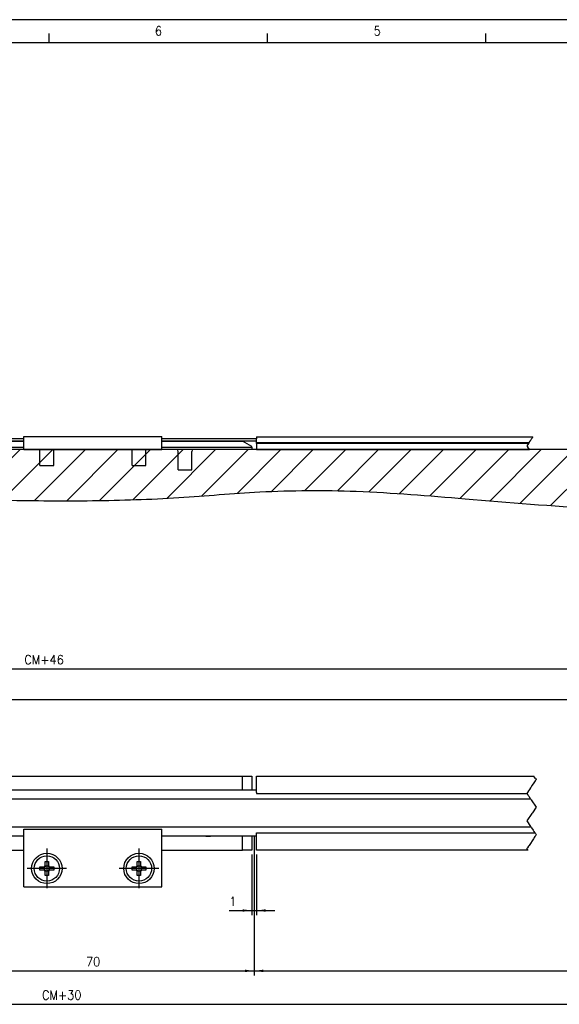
# Model space of a CAD drawing. Header units: millimetres. Extents: x -85 to 1708, y -72 to 348.
# Tile 4 of 6: x 212 to 329, y 134 to 348. Entities that reach past the tile are written whole.
import ezdxf

# ---------------------------------------------------------------- set-up
doc = ezdxf.new("R2010")
doc.units = ezdxf.units.MM
doc.linetypes.add('DOT_CENTER', pattern=[14, 12, -1, 0, -1])
doc.layers.add('1', color=7, linetype='Continuous')
doc.styles.add('CONVERTER_11', font='txt.shx', dxfattribs={"width": 0.9})
doc.dimstyles.new('ME10_DIM_21', dxfattribs={"dimtxt": 2, "dimasz": 2, "dimexe": 1, "dimexo": 1, "dimgap": 1, "dimtad": 1, "dimdsep": 46, "dimtxsty": 'CONVERTER_11', "dimsah": 1, "dimcen": 0.09, "dimclrd": 2, "dimclre": 2, "dimclrt": 2, "dimadec": 0, "dimazin": 0, "dimtfac": 1, "dimtdec": 4, "dimtix": 1, "dimtmove": 0, "dimatfit": 3, "dimfxl": 1, "dimtolj": 1, "dimtzin": 0, "dimarcsym": 0})
doc.dimstyles.new('ME10_DIM_22', dxfattribs={"dimtxt": 2, "dimasz": 2, "dimexe": 1, "dimexo": 1, "dimgap": 1, "dimtad": 1, "dimdsep": 46, "dimtxsty": 'CONVERTER_11', "dimsah": 1, "dimcen": 0.09, "dimclrd": 2, "dimclre": 2, "dimclrt": 2, "dimadec": 0, "dimazin": 0, "dimtfac": 1, "dimtdec": 4, "dimtix": 1, "dimtmove": 0, "dimatfit": 3, "dimfxl": 1, "dimtolj": 1, "dimtzin": 0, "dimarcsym": 0})
doc.dimstyles.new('ME10_DIM_24', dxfattribs={"dimtxt": 2, "dimasz": 2, "dimexe": 1, "dimexo": 1, "dimgap": 1, "dimtad": 1, "dimdsep": 46, "dimtxsty": 'CONVERTER_11', "dimsah": 1, "dimcen": 0.09, "dimclrd": 2, "dimclre": 2, "dimclrt": 2, "dimadec": 0, "dimazin": 0, "dimtfac": 1, "dimtdec": 4, "dimtix": 1, "dimtmove": 0, "dimatfit": 3, "dimfxl": 1, "dimtolj": 1, "dimtzin": 0, "dimarcsym": 0})
doc.dimstyles.new('ME10_DIM_27', dxfattribs={"dimtxt": 2, "dimasz": 2, "dimexe": 1, "dimexo": 1, "dimgap": 1, "dimtad": 1, "dimdsep": 46, "dimtxsty": 'CONVERTER_11', "dimsah": 1, "dimcen": 0.09, "dimclrd": 2, "dimclre": 2, "dimclrt": 2, "dimadec": 0, "dimazin": 0, "dimtfac": 1, "dimtdec": 4, "dimtix": 1, "dimtmove": 0, "dimatfit": 3, "dimfxl": 1, "dimtolj": 1, "dimtzin": 0, "dimarcsym": 0})
doc.dimstyles.new('ME10_DIM_28', dxfattribs={"dimtxt": 2, "dimasz": 2, "dimexe": 1, "dimexo": 1, "dimgap": 1, "dimtad": 1, "dimdsep": 46, "dimtxsty": 'CONVERTER_11', "dimsah": 1, "dimcen": 0.09, "dimclrd": 2, "dimclre": 2, "dimclrt": 2, "dimadec": 0, "dimazin": 0, "dimtfac": 1, "dimtdec": 4, "dimtix": 1, "dimtmove": 0, "dimatfit": 3, "dimfxl": 1, "dimtolj": 1, "dimtzin": 0, "dimarcsym": 0})
doc.dimstyles.new('ME10_DIM_29', dxfattribs={"dimtxt": 2, "dimasz": 2, "dimexe": 1, "dimexo": 1, "dimgap": 1, "dimtad": 1, "dimdsep": 46, "dimtxsty": 'CONVERTER_11', "dimsah": 1, "dimcen": 0.09, "dimclrd": 2, "dimclre": 2, "dimclrt": 2, "dimadec": 0, "dimazin": 0, "dimtfac": 1, "dimtdec": 4, "dimtix": 1, "dimtmove": 0, "dimatfit": 3, "dimfxl": 1, "dimtolj": 1, "dimtzin": 0, "dimarcsym": 0})

# ---------------------------------------------------------------- blocks, each defined once
blk = doc.blocks.new('Regla_64__5', base_point=(32.99, 250.26))
at = {"color": 7, "linetype": 'Continuous'}
for p, q in [((212.99, 257.01), (192.49, 257.01)), ((212.99, 256.51), (192.49, 256.51)), ((212.99, 257.51), (242.99, 257.51)), ((212.99, 257.01), (212.99, 257.51)), ((212.99, 256.51), (212.99, 257.01)), ((212.99, 256.46), (212.99, 256.51)), ((242.99, 257.01), (242.99, 257.51)), ((263.49, 257.01), (242.99, 257.01)), ((242.99, 256.51), (242.99, 257.01)), ((242.99, 256.46), (242.99, 256.51)), ((263.49, 256.51), (242.99, 256.51)), ((263.49, 257.41), (323.52, 257.41)), ((263.49, 257.41), (263.49, 257.01)), ((263.49, 256.46), (263.49, 257.01)), ((193.49, 255.21), (212.99, 255.21)), ((212.99, 254.71), (193.49, 254.71)), ((195.49, 256.46), (212.99, 256.46)), ((212.99, 254.71), (212.99, 256.46)), ((212.99, 254.71), (242.99, 254.71)), ((216.49, 251.23), (216.49, 254.71)), ((219.49, 251.23), (219.49, 254.71)), ((236.49, 251.23), (236.49, 254.71)), ((239.49, 251.23), (239.49, 254.71)), ((242.99, 256.46), (260.49, 256.46)), ((242.99, 254.71), (242.99, 256.46)), ((242.99, 255.21), (262.49, 255.21)), ((262.49, 254.71), (242.99, 254.71)), ((262.49, 255.31), (260.49, 256.46)), ((262.49, 255.21), (262.49, 255.31)), ((262.49, 255.21), (262.49, 254.71)), ((263.49, 256.16), (263.49, 256.46)), ((263.49, 256.16), (322.68, 256.16)), ((263.49, 256.06), (263.49, 256.16)), ((263.49, 255.96), (263.49, 256.06)), ((322.62, 256.06), (263.49, 256.06)), ((322.55, 255.96), (263.49, 255.96)), ((263.49, 255.96), (263.49, 254.71)), ((263.49, 254.71), (322.76, 254.71)), ((246.49, 250.26), (246.49, 254.27)), ((249.49, 250.26), (249.49, 254.27)), ((216.49, 251.23), (219.49, 251.23)), ((236.49, 251.23), (239.49, 251.23)), ((246.49, 250.26), (249.49, 250.26))]:
    blk.add_line(p, q, dxfattribs=at)
at = {"color": 2, "linetype": 'DOT_CENTER'}
for p, q in [((322.92, 256.51), (322.88, 256.46)), ((323.18, 256.91), (322.92, 256.51)), ((323.18, 256.91), (323.25, 257.01)), ((323.25, 257.01), (323.3, 257.09)), ((323.3, 257.09), (323.35, 257.16)), ((323.42, 257.26), (323.35, 257.16)), ((323.42, 257.26), (323.49, 257.38)), ((323.49, 257.38), (323.52, 257.41)), ((322.55, 255.96), (322.24, 255.5)), ((322.24, 255.5), (322.43, 255.21)), ((322.76, 254.71), (322.43, 255.21)), ((322.62, 256.06), (322.55, 255.96)), ((322.68, 256.16), (322.62, 256.06)), ((322.88, 256.46), (322.68, 256.16))]:
    blk.add_line(p, q, dxfattribs=at)
at = {"color": 7, "linetype": 'Continuous'}
for centre, start, end in [((245.69, 254.27), 0, 33.3457), ((250.29, 254.27), 146.6543, 180)]:
    blk.add_arc(centre, 0.8, start, end, dxfattribs=at)
blk = doc.blocks.new('EXG_EXGA-940__7', base_point=(24.99, 250.26))
blk.add_blockref('Regla_64__5', (32.99, 250.26))
blk = doc.blocks.new('Alzado1', base_point=(164, 260))
at = {"layer": '1', "linetype": 'Continuous'}
h = blk.add_hatch(dxfattribs=at)
h.set_pattern_fill('_USER', color=3, scale=5, angle=45, pattern_type=0)
h.set_pattern_definition([(45, (0, 0), (-3.535534, 3.535534), [])])
edge = h.paths.add_edge_path()
edge.add_spline(control_points=[(0.897, 254.714), (35.601, 252.773), (105.003, 248.891), (180.651, 243.826), (227.918, 243.452), (243.358, 243.935), (255.436, 244.876), (264.772, 245.555), (274.697, 245.842), (285.636, 245.666), (297.005, 244.964), (314.334, 243.495), (337.198, 241.644), (373.075, 240.463), (416.337, 244.206), (449.377, 251.212), (465.897, 254.714)], knot_values=[0, 0, 0, 0, 104.2854823, 208.5535746, 227.3212247, 246.0758028, 254.8693593, 263.6639579, 274.1541942, 284.6437785, 296.4763741, 308.3160199, 336.8205908, 365.2863958, 415.9256261, 466.5647362, 466.5647362, 466.5647362, 466.5647362], degree=3, periodic=0)
edge.add_line((465.897, 254.714), (0.897, 254.714))
at = {"layer": '1', "color": 7, "linetype": 'Continuous'}
blk.add_line((0.897, 254.714), (465.897, 254.714), dxfattribs=at)
blk.add_open_spline([(0.897, 254.714), (35.601, 252.773), (105.003, 248.891), (180.651, 243.826), (227.918, 243.452), (243.358, 243.935), (255.436, 244.876), (264.772, 245.555), (274.697, 245.842), (285.636, 245.666), (297.005, 244.964), (314.334, 243.495), (337.198, 241.644), (373.075, 240.463), (416.337, 244.206), (449.377, 251.212), (465.897, 254.714)], degree=3, knots=[0, 0, 0, 0, 104.2854823, 208.5535746, 227.3212247, 246.0758028, 254.8693593, 263.6639579, 274.1541942, 284.6437785, 296.4763741, 308.3160199, 336.8205908, 365.2863958, 415.9256261, 466.5647362, 466.5647362, 466.5647362, 466.5647362], dxfattribs=at)
blk.add_blockref('EXG_EXGA-940__7', (24.99, 250.256))
blk = doc.blocks.new('Regla_64__19', base_point=(32.99, 159.73))
at = {"color": 7, "linetype": 'Continuous'}
for p, q in [((195.49, 183.73), (260.49, 183.73)), ((260.49, 180.73), (260.49, 183.73)), ((260.49, 183.73), (262.49, 183.73)), ((262.49, 183.73), (262.49, 180.73)), ((263.49, 183.73), (323.77, 183.73)), ((263.49, 180.73), (263.49, 183.73)), ((263.49, 180.73), (192.49, 180.73)), ((263.49, 180.18), (263.49, 180.73)), ((263.49, 180.18), (263.49, 180.03)), ((263.49, 180.03), (322.24, 180.03)), ((323.1, 178.73), (162.6, 178.73)), ((162.6, 172.73), (323.1, 172.73)), ((212.99, 159.73), (212.99, 172.23)), ((212.99, 172.23), (242.99, 172.23)), ((242.99, 159.73), (242.99, 172.23)), ((263.49, 171.43), (323.97, 171.43)), ((263.49, 171.28), (263.49, 171.43)), ((263.49, 170.73), (263.49, 171.28)), ((212.99, 170.73), (192.49, 170.73)), ((263.49, 170.73), (242.99, 170.73)), ((260.49, 167.73), (260.49, 170.73)), ((262.49, 170.73), (262.49, 167.73)), ((263.49, 167.73), (263.49, 170.73)), ((195.49, 167.73), (212.99, 167.73)), ((242.99, 167.73), (260.49, 167.73)), ((262.49, 167.73), (260.49, 167.73)), ((322.44, 167.73), (263.49, 167.73)), ((217.62, 165.23), (218.36, 165.23)), ((217.62, 164.32), (217.62, 165.23)), ((218.36, 165.23), (218.36, 164.32)), ((237.62, 165.23), (238.36, 165.23)), ((237.62, 164.32), (237.62, 165.23)), ((238.36, 165.23), (238.36, 164.32)), ((216.49, 164.1), (217.4, 164.1)), ((216.49, 163.36), (216.49, 164.1)), ((217.4, 163.36), (216.49, 163.36)), ((217.4, 164.1), (217.49, 164.1)), ((217.4, 163.36), (217.49, 163.36)), ((217.49, 163.98), (217.49, 164.1)), ((217.49, 164.1), (217.57, 164.1)), ((217.49, 163.36), (217.49, 163.49)), ((217.49, 163.36), (217.57, 163.36)), ((217.62, 164.32), (217.62, 164.23)), ((217.62, 164.23), (217.74, 164.23)), ((217.62, 164.23), (217.62, 164.15)), ((217.62, 163.24), (217.62, 163.32)), ((217.74, 163.24), (217.62, 163.24)), ((217.62, 163.14), (217.62, 163.24)), ((217.62, 162.23), (217.62, 163.14)), ((218.24, 164.23), (218.36, 164.23)), ((218.36, 163.24), (218.24, 163.24)), ((218.36, 164.23), (218.36, 164.32)), ((218.36, 164.15), (218.36, 164.23)), ((218.36, 163.24), (218.36, 163.32)), ((218.36, 163.14), (218.36, 163.24)), ((218.36, 163.14), (218.36, 162.23)), ((218.49, 164.1), (218.41, 164.1)), ((218.41, 163.36), (218.49, 163.36)), ((218.49, 164.1), (218.49, 163.98)), ((218.58, 164.1), (218.49, 164.1)), ((218.49, 163.49), (218.49, 163.36)), ((218.49, 163.36), (218.58, 163.36)), ((218.58, 164.1), (219.49, 164.1)), ((219.49, 163.36), (218.58, 163.36)), ((219.49, 164.1), (219.49, 163.36)), ((236.49, 164.1), (237.4, 164.1)), ((236.49, 163.36), (236.49, 164.1)), ((237.4, 163.36), (236.49, 163.36)), ((237.49, 164.1), (237.4, 164.1)), ((237.49, 163.36), (237.4, 163.36)), ((237.49, 163.98), (237.49, 164.1)), ((237.57, 164.1), (237.49, 164.1)), ((237.49, 163.36), (237.49, 163.49)), ((237.57, 163.36), (237.49, 163.36)), ((237.62, 164.32), (237.62, 164.23)), ((237.62, 164.23), (237.74, 164.23)), ((237.62, 164.23), (237.62, 164.15)), ((237.62, 163.24), (237.62, 163.32)), ((237.74, 163.24), (237.62, 163.24)), ((237.62, 163.14), (237.62, 163.24)), ((237.62, 162.23), (237.62, 163.14)), ((238.24, 164.23), (238.36, 164.23)), ((238.36, 163.24), (238.24, 163.24)), ((238.36, 164.32), (238.36, 164.23)), ((238.36, 164.23), (238.36, 164.15)), ((238.36, 163.32), (238.36, 163.24)), ((238.36, 163.24), (238.36, 163.14)), ((238.36, 163.14), (238.36, 162.23)), ((238.41, 164.1), (238.49, 164.1)), ((238.49, 163.36), (238.41, 163.36)), ((238.49, 164.1), (238.49, 163.98)), ((238.49, 164.1), (238.58, 164.1)), ((238.49, 163.49), (238.49, 163.36)), ((238.58, 163.36), (238.49, 163.36)), ((238.58, 164.1), (239.49, 164.1)), ((239.49, 163.36), (238.58, 163.36)), ((239.49, 164.1), (239.49, 163.36)), ((218.36, 162.23), (217.62, 162.23)), ((238.36, 162.23), (237.62, 162.23)), ((212.99, 159.73), (242.99, 159.73))]:
    blk.add_line(p, q, dxfattribs=at)
at = {"color": 2, "linetype": 'DOT_CENTER'}
for p, q in [((323.4, 181.77), (323.1, 181.32)), ((323.76, 182.3), (323.4, 181.77)), ((324.05, 182.75), (323.76, 182.3)), ((323.84, 183.63), (323.77, 183.73)), ((324.1, 183.23), (323.84, 183.63)), ((324.05, 182.75), (324.14, 182.88)), ((324.1, 183.23), (324.24, 183.03)), ((324.24, 183.03), (324.14, 182.88)), ((322.34, 180.18), (322.24, 180.03)), ((322.24, 180.03), (322.44, 179.73)), ((322.61, 180.58), (322.34, 180.18)), ((322.44, 179.73), (322.54, 179.58)), ((322.54, 179.58), (322.64, 179.43)), ((322.78, 180.83), (322.61, 180.58)), ((323.01, 181.19), (322.78, 180.83)), ((323.01, 181.19), (323.1, 181.32)), ((322.64, 179.43), (322.97, 178.93)), ((322.97, 178.93), (323.07, 178.78)), ((323.07, 178.78), (323.1, 178.73)), ((323.1, 178.73), (323.17, 178.63)), ((323.17, 178.63), (324.24, 177.03)), ((323.31, 175.63), (322.24, 174.03)), ((323.38, 175.73), (323.31, 175.63)), ((323.44, 175.83), (323.38, 175.73)), ((324.24, 177.03), (323.44, 175.83)), ((322.24, 174.03), (323.04, 172.83)), ((323.04, 172.83), (323.1, 172.73)), ((323.1, 172.73), (323.14, 172.68)), ((323.14, 172.68), (323.24, 172.53)), ((323.24, 172.53), (323.57, 172.03)), ((323.57, 172.03), (323.67, 171.88)), ((323.67, 171.88), (323.77, 171.73)), ((323.77, 171.73), (323.97, 171.43)), ((323.97, 171.43), (324.07, 171.28)), ((324.07, 171.28), (324.24, 171.03)), ((324.24, 171.03), (324.14, 170.88)), ((323, 169.17), (322.7, 168.72)), ((323.36, 169.7), (323, 169.17)), ((323.65, 170.15), (323.36, 169.7)), ((323.65, 170.15), (323.74, 170.28)), ((323.98, 170.63), (323.74, 170.28)), ((324.14, 170.88), (323.98, 170.63)), ((322.24, 168.03), (322.38, 168.23)), ((322.37, 167.83), (322.24, 168.03)), ((322.37, 167.83), (322.44, 167.73)), ((322.61, 168.59), (322.38, 168.23)), ((322.61, 168.59), (322.7, 168.72))]:
    blk.add_line(p, q, dxfattribs=at)
at = {"color": 7, "linetype": 'Continuous'}
for centre, radius in [((217.99, 163.73), 3.3), ((237.99, 163.73), 3.3), ((217.99, 163.73), 2.75), ((237.99, 163.73), 2.75)]:
    blk.add_circle(centre, radius, dxfattribs=at)
for centre, radius, start, end in [((217.99, 163.73), 0.697, 122.0857, 147.9143), ((217.99, 163.73), 0.697, 212.0857, 237.9143), ((217.92, 163.73), 0.495, 149.9727, 210.0273), ((217.99, 163.73), 0.556, 138.2818, 153.5618), ((217.99, 163.73), 0.556, 206.4382, 221.7182), ((217.99, 163.73), 0.556, 131.7182, 138.2818), ((217.99, 163.73), 0.556, 221.7182, 228.2818), ((217.99, 163.73), 0.556, 116.4382, 131.7182), ((217.99, 163.73), 0.556, 228.2818, 243.5618), ((217.99, 163.8), 0.495, 59.9727, 120.0273), ((217.99, 163.66), 0.495, 239.9727, 300.0273), ((217.99, 163.73), 0.556, 48.2818, 63.5618), ((217.99, 163.73), 0.556, 296.4382, 311.7182), ((217.99, 163.73), 0.697, 32.0857, 57.9143), ((217.99, 163.73), 0.556, 41.7182, 48.2818), ((217.99, 163.73), 0.697, 302.0857, 327.9143), ((217.99, 163.73), 0.556, 311.7182, 318.2818), ((217.99, 163.73), 0.556, 26.4382, 41.7182), ((217.99, 163.73), 0.556, 318.2818, 333.5618), ((217.99, 163.73), 0.556, 333.5618, 26.4382), ((237.99, 163.73), 0.697, 122.0857, 147.9143), ((237.99, 163.73), 0.697, 212.0857, 237.9143), ((237.92, 163.73), 0.495, 149.9727, 210.0273), ((237.99, 163.73), 0.556, 138.2818, 153.5618), ((237.99, 163.73), 0.556, 206.4382, 221.7182), ((237.99, 163.73), 0.556, 131.7182, 138.2818), ((237.99, 163.73), 0.556, 221.7182, 228.2818), ((237.99, 163.73), 0.556, 116.4382, 131.7182), ((237.99, 163.73), 0.556, 228.2818, 243.5618), ((237.99, 163.8), 0.495, 59.9727, 120.0273), ((237.99, 163.66), 0.495, 239.9727, 300.0273), ((237.99, 163.73), 0.556, 48.2818, 63.5618), ((237.99, 163.73), 0.556, 296.4382, 311.7182), ((237.99, 163.73), 0.697, 32.0857, 57.9143), ((237.99, 163.73), 0.556, 41.7182, 48.2818), ((237.99, 163.73), 0.697, 302.0857, 327.9143), ((237.99, 163.73), 0.556, 311.7182, 318.2818), ((237.99, 163.73), 0.556, 26.4382, 41.7182), ((237.99, 163.73), 0.556, 318.2818, 333.5618), ((237.99, 163.73), 0.556, 333.5618, 26.4382)]:
    blk.add_arc(centre, radius, start, end, dxfattribs=at)
at = {"layer": '1', "color": 2, "linetype": 'DOT_CENTER'}
for p, q in [((217.99, 168.03), (217.99, 159.43)), ((237.99, 168.03), (237.99, 159.43)), ((222.29, 163.73), (213.69, 163.73)), ((242.29, 163.73), (233.69, 163.73))]:
    blk.add_line(p, q, dxfattribs=at)
blk = doc.blocks.new('EXG_EXGA-940__22', base_point=(24.99, 157.9))
blk.add_blockref('Regla_64__19', (32.99, 159.73))
blk = doc.blocks.new('*D45')
at = {"layer": '1', "color": 2, "linetype": 'Continuous'}
for p, q in [((32.99, 166.73), (32.99, 133.24)), ((422.99, 166.73), (422.99, 133.24)), ((32.99, 134.24), (422.99, 134.24))]:
    blk.add_line(p, q, dxfattribs=at)
at = {"layer": '1', "color": 2}
for points in [[(34.99, 134.51), (34.99, 133.98), (32.99, 134.24)], [(420.99, 133.98), (420.99, 134.51), (422.99, 134.24)]]:
    blk.add_solid(points, dxfattribs=at)
at = {"layer": '1', "color": 2, "insert": (216.93, 135.24), "char_height": 2, "attachment_point": 7, "rotation": 0.0001, "line_spacing_factor": 0.60024, "style": 'CONVERTER_11'}
blk.add_mtext('CM+30', dxfattribs=at)
blk = doc.blocks.new('*D46')
at = {"layer": '1', "color": 2, "linetype": 'Continuous'}
for p, q in [((24.99, 187.23), (24.99, 208.04)), ((430.99, 187.23), (430.99, 208.04)), ((24.99, 207.04), (430.99, 207.04))]:
    blk.add_line(p, q, dxfattribs=at)
at = {"layer": '1', "color": 2}
for points in [[(26.99, 207.3), (26.99, 206.77), (24.99, 207.04)], [(428.99, 206.77), (428.99, 207.3), (430.99, 207.04)]]:
    blk.add_solid(points, dxfattribs=at)
at = {"layer": '1', "color": 2, "insert": (213.1, 208.04), "char_height": 2, "attachment_point": 7, "rotation": 0.0001, "line_spacing_factor": 0.60024, "style": 'CONVERTER_11'}
blk.add_mtext('CM+46', dxfattribs=at)
blk = doc.blocks.new('*D48')
at = {"layer": '1', "color": 2, "linetype": 'Continuous'}
for p, q in [((24.99, 187.23), (24.99, 201.37)), ((384.99, 187.23), (384.99, 201.37)), ((24.99, 200.37), (384.99, 200.37))]:
    blk.add_line(p, q, dxfattribs=at)
at = {"layer": '1', "color": 2}
for points in [[(26.99, 200.64), (26.99, 200.11), (24.99, 200.37)], [(382.99, 200.11), (382.99, 200.64), (384.99, 200.37)]]:
    blk.add_solid(points, dxfattribs=at)
at = {"layer": '1', "color": 2, "insert": (198.96, 201.37), "char_height": 2, "attachment_point": 7, "rotation": 0.0001, "line_spacing_factor": 0.60024, "style": 'CONVERTER_11'}
blk.add_mtext('CM', dxfattribs=at)
blk = doc.blocks.new('*D51')
at = {"layer": '1', "color": 2, "linetype": 'Continuous'}
for p, q in [((262.99, 169.73), (262.99, 140.5)), ((422.99, 166.73), (422.99, 140.5)), ((262.99, 141.5), (422.99, 141.5))]:
    blk.add_line(p, q, dxfattribs=at)
at = {"layer": '1', "color": 2}
for points in [[(264.99, 141.76), (264.99, 141.23), (262.99, 141.5)], [(420.99, 141.23), (420.99, 141.76), (422.99, 141.5)]]:
    blk.add_solid(points, dxfattribs=at)
at = {"layer": '1', "color": 2, "insert": (340.59, 142.5), "char_height": 2, "attachment_point": 7, "rotation": 0.0001, "line_spacing_factor": 0.60024, "style": 'CONVERTER_11'}
blk.add_mtext('450', dxfattribs=at)
blk = doc.blocks.new('*D52')
at = {"layer": '1', "color": 2, "linetype": 'Continuous'}
for p, q in [((262.49, 166.73), (262.49, 153.6)), ((263.49, 166.73), (263.49, 153.6)), ((257.6, 154.6), (262.49, 154.6)), ((262.49, 154.6), (263.49, 154.6)), ((263.49, 154.6), (267.49, 154.6))]:
    blk.add_line(p, q, dxfattribs=at)
at = {"layer": '1', "color": 2}
for points in [[(260.49, 154.33), (260.49, 154.86), (262.49, 154.6)], [(265.49, 154.86), (265.49, 154.33), (263.49, 154.6)]]:
    blk.add_solid(points, dxfattribs=at)
at = {"layer": '1', "color": 2, "insert": (257.6, 155.6), "char_height": 2, "attachment_point": 7, "rotation": 0.0001, "line_spacing_factor": 0.60024, "style": 'CONVERTER_11'}
blk.add_mtext('1', dxfattribs=at)
blk = doc.blocks.new('*D53')
at = {"layer": '1', "color": 2, "linetype": 'Continuous'}
for p, q in [((192.99, 169.73), (192.99, 140.5)), ((262.99, 169.73), (262.99, 140.5)), ((192.99, 141.5), (262.99, 141.5))]:
    blk.add_line(p, q, dxfattribs=at)
at = {"layer": '1', "color": 2}
for points in [[(194.99, 141.76), (194.99, 141.23), (192.99, 141.5)], [(260.99, 141.23), (260.99, 141.76), (262.99, 141.5)]]:
    blk.add_solid(points, dxfattribs=at)
at = {"layer": '1', "color": 2, "insert": (226.49, 142.5), "char_height": 2, "attachment_point": 7, "rotation": 0.0001, "line_spacing_factor": 0.60024, "style": 'CONVERTER_11'}
blk.add_mtext('70', dxfattribs=at)
blk = doc.blocks.new('_A2', base_point=(504.09, -67.04))
at = {"layer": '1', "color": 2, "linetype": 'Continuous'}
for p, q in [((509.09, 347.96), (-84.91, 347.96)), ((218.49, 342.96), (218.49, 344.96)), ((265.91, 342.96), (265.91, 344.96)), ((313.32, 342.96), (313.32, 344.96))]:
    blk.add_line(p, q, dxfattribs=at)
at = {"layer": '1', "color": 7, "linetype": 'Continuous'}
blk.add_line((504.09, 342.96), (-64.91, 342.96), dxfattribs=at)
at = {"layer": '1', "color": 2, "char_height": 2, "attachment_point": 4, "line_spacing_factor": 1.20048, "style": 'CONVERTER_11'}
for s, insert in [('6', (241.45, 345.53)), ('5', (288.95, 345.53))]:
    blk.add_mtext(s, dxfattribs=dict(at, insert=insert))
blk = doc.blocks.new('Superior1', base_point=(164, 172.527))
at = {"layer": '1', "color": 7, "linetype": 'Continuous'}
blk.add_line((252.49, 170.734), (253.49, 170.734), dxfattribs=at)
at = {"layer": '1', "color": 2, "linetype": 'DOT_CENTER'}
blk.add_line((262.99, 170.734), (262.99, 167.734), dxfattribs=at)
blk.add_blockref('EXG_EXGA-940__22', (24.99, 157.904))
at = {"layer": '1'}
for base, p1, text, dimstyle, picture, middle in [((24.99, 207.036), (430.99, 186.234), 'CM+46', 'ME10_DIM_22', '*D46', (217.302, 209.036)), ((24.99, 200.372), (384.99, 186.234), 'CM', 'ME10_DIM_24', '*D48', (200.562, 202.372))]:
    dim = blk.add_linear_dim(base=base, p1=p1, p2=(24.99, 186.234), text=text, dimstyle=dimstyle, dxfattribs=at)
    dim.commit()
    dim.dimension.update_dxf_attribs({"geometry": picture, "text_midpoint": middle, "text_rotation": 0.00014})
for base, p1, p2, dimstyle, picture, middle in [((192.99, 141.496), (262.99, 170.734), (192.99, 170.734), 'ME10_DIM_29', '*D53', (227.99, 143.496)), ((262.99, 141.496), (422.99, 167.734), (262.99, 170.734), 'ME10_DIM_27', '*D51', (342.99, 143.496)), ((262.49, 154.596), (263.49, 167.734), (262.49, 167.734), 'ME10_DIM_28', '*D52', (257.899, 156.596))]:
    dim = blk.add_linear_dim(base=base, p1=p1, p2=p2, dimstyle=dimstyle, dxfattribs=at)
    dim.commit()
    dim.dimension.update_dxf_attribs({"geometry": picture, "text_midpoint": middle, "text_rotation": 0.00014})
dim = blk.add_aligned_dim(p1=(422.99, 167.734), p2=(32.99, 167.734), distance=33.491, text='CM+30', dimstyle='ME10_DIM_21', dxfattribs=at)
dim.commit()
dim.dimension.update_dxf_attribs({"geometry": '*D45', "text_midpoint": (221.129, 136.243), "text_rotation": 0.00014})

msp = doc.modelspace()

# ---------------------------------------------------------------- block references
for name, p in [('_A2', (504.09, -67.04)), ('Alzado1', (164, 260)), ('Superior1', (164, 172.53))]:
    msp.add_blockref(name, p)

doc.saveas('drawing.dxf')
